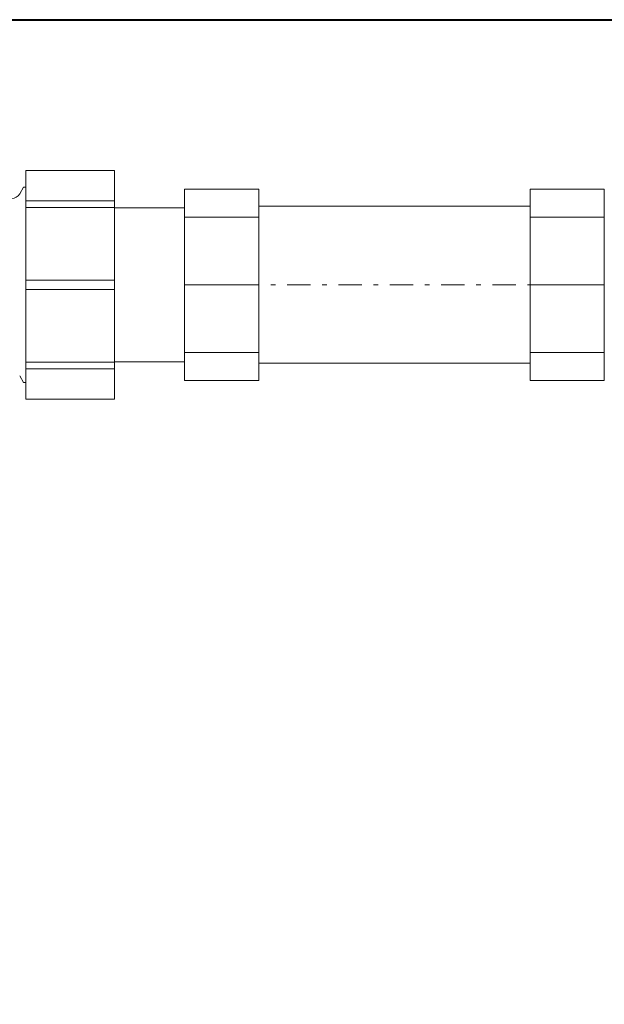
# Model space of a CAD drawing. Header units: millimetres. Extents: x -368 to 1732, y 4913 to 6398.
# Tile 14 of 24: x 900 to 912, y 5894 to 5915. Entities that reach past the tile are written whole.
import ezdxf

# ---------------------------------------------------------------- set-up
doc = ezdxf.new("R2010")
doc.units = ezdxf.units.MM
for name, pattern in [('ACAD_ISO08W100', [36, 24, -3, 6, -3]), ('DASHDOTX2', [2, 1, -0.5, 0, -0.5]), ('DASHED', [0.75, 0.5, -0.25])]:
    doc.linetypes.add(name, pattern=pattern)
for name, color, linetype, lineweight in [('-- CO_rury', 11, 'Continuous', 9), ('_NOŚNE', 73, 'Continuous', 40), ('PRZERYWANA', 50, 'DASHED', 15)]:
    doc.layers.add(name, color=color, linetype=linetype, lineweight=lineweight)

# ---------------------------------------------------------------- blocks, each defined once
blk = doc.blocks.new('-- REDUKTOR SYR 315 DN 25_rz')
at = {"color": 50, "linetype": 'Continuous', "lineweight": 0, "extrusion": (-1.22465e-16, -1, -1.83697e-16)}
for p, q in [((9.966, 1.95), (10.05, 2.095)), ((10.05, 2.095), (10.1, 2.095)), ((12, 1.802), (10.1, 1.802)), ((10.1, 1.802), (12, 1.802)), ((10.1, 1.66), (12, 1.66)), ((12, 1.66), (10.1, 1.66)), ((12, 1.65), (13.5, 1.65)), ((12, 0.1), (10.1, 0.1)), ((10.1, 0.1), (12, 0.1)), ((10.1, -0.1), (12, -0.1)), ((12, -0.1), (10.1, -0.1)), ((12, -1.66), (10.1, -1.66)), ((10.1, -1.66), (12, -1.66)), ((12, -1.65), (13.5, -1.65)), ((10.1, -1.802), (12, -1.802)), ((12, -1.802), (10.1, -1.802)), ((10.05, -2.095), (9.966, -1.95)), ((10.05, -2.095), (10.1, -2.095))]:
    blk.add_line(p, q, dxfattribs=at)
at = {"color": 50, "linetype": 'Continuous', "lineweight": 0}
blk.add_line((13.5, 1.65), (13.5, -1.65), dxfattribs=at)
at = {"color": 11, "linetype": 'Continuous', "lineweight": 0}
blk.add_lwpolyline([(10.1, -2.45), (12, -2.45), (12, 2.45), (10.1, 2.45)], close=True, dxfattribs=at)
at = {"color": 50, "linetype": 'Continuous', "lineweight": 0, "extrusion": (0, 1.83697e-16, -1)}
blk.add_arc((-9.793, 2.05), 0.2, 210, 270, dxfattribs=at)
blk = doc.blocks.new('*U669')
blk.add_blockref('-- REDUKTOR SYR 315 DN 25_rz', (2.9, -52.137))
blk = doc.blocks.new('F 1 2662 03_DN25_HERZ_z_góry')
for p, q in [((74.1, 16.89), (15.9, 16.89)), ((15.9, -16.81), (74.1, -16.81))]:
    blk.add_line(p, q)
at = {"color": 50, "linetype": 'Continuous', "lineweight": 0}
for p, q in [((0, 14.5), (15.9, 14.5)), ((90, 14.5), (74.1, 14.5)), ((15.9, 0), (0, 0)), ((74.1, 0), (90, 0)), ((0, -14.48), (15.9, -14.48)), ((90, -14.48), (74.1, -14.48))]:
    blk.add_line(p, q, dxfattribs=at)
at = {"color": 50, "linetype": 'DASHDOTX2', "ltscale": 5}
blk.add_line((0, 0), (90, 0), dxfattribs=at)
at = {"color": 11, "linetype": 'Continuous', "lineweight": 0}
for points in [[(0, -20.5), (15.9, -20.5), (15.9, 20.5), (0, 20.5)], [(90, -20.5), (74.1, -20.5), (74.1, 20.5), (90, 20.5)]]:
    blk.add_lwpolyline(points, close=True, dxfattribs=at)
blk = doc.blocks.new('*U677')
blk.add_blockref('F 1 2662 03_DN25_HERZ_z_góry', (0, -0.02))

msp = doc.modelspace()

# ---------------------------------------------------------------- linework, layer by layer
at = {"layer": '_NOŚNE'}
msp.add_line((796.896, 5915.499), (1205.135, 5915.499), dxfattribs=at)
at = {"layer": 'PRZERYWANA', "ltscale": 50}
msp.add_arc((1001.234, 6233.302), 377.59, 237.31603, 302.68397, dxfattribs=at)

# ---------------------------------------------------------------- block references
at = {"layer": '-- CO_rury', "linetype": 'ACAD_ISO08W100', "ltscale": 20}
msp.add_blockref('*U669', (886.974, 5961.95), dxfattribs=at)
at = {"layer": '-- CO_rury', "linetype": 'ACAD_ISO08W100', "ltscale": 20, "xscale": 0.1, "yscale": 0.1, "zscale": 0.1}
msp.add_blockref('*U677', (903.374, 5909.814), dxfattribs=at)

doc.saveas('drawing.dxf')
